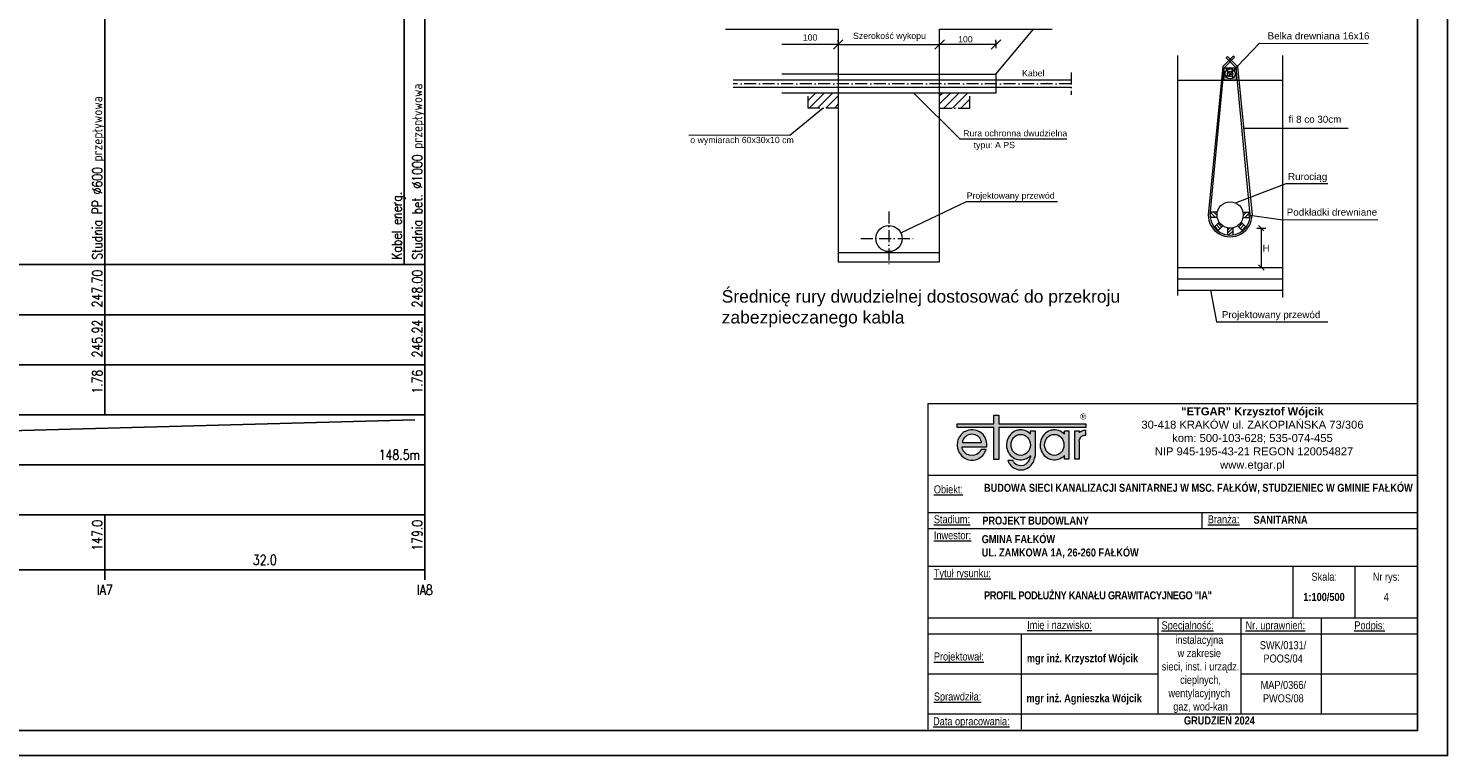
# Model space of a CAD drawing. Header units: metres. Extents: x -25 to 2175, y -3394 to -342.
# Tile 27 of 52: x 392 to 675, y -1963 to -1817. Entities that reach past the tile are written whole.
import ezdxf
from ezdxf.enums import TextEntityAlignment as Align

# ---------------------------------------------------------------- set-up
doc = ezdxf.new("R2010")
doc.units = ezdxf.units.M
doc.header["$LTSCALE"] = 0.2
doc.linetypes.add('ACAD_ISO10W100', pattern=[18, 12, -3, 0, -3])
doc.layers.get('0').update_dxf_attribs({"color": 8, "linetype": 'CONTINUOUS'})
doc.layers.add('_00_Formatka', color=7, linetype='CONTINUOUS', lineweight=20)
for name, color, linetype in [('linia pomocnicze', 255, 'CONTINUOUS'), ('Linie_tabeli', 7, 'CONTINUOUS'), ('oś', 7, 'CONTINUOUS'), ('Pompownia_P8_Liczby', 7, 'CONTINUOUS'), ('Pompownia_P8_Linie_opisowe', 7, 'CONTINUOUS'), ('Pompownia_P8_Linie_tabeli', 7, 'CONTINUOUS'), ('Pompownia_P8_Opis_PZ', 7, 'CONTINUOUS'), ('Pompownia_P8_Opis_uzbr_n', 7, 'CONTINUOUS'), ('warstwa_nr_0', 8, 'CONTINUOUS')]:
    doc.layers.add(name, color=color, linetype=linetype)
doc.styles.add('Arial', font='arial.ttf')
doc.styles.add('Arial Narrow', font='ARIALN.TTF', dxfattribs={"height": 3.5})
doc.styles.add('OPISOWY', font='txt.shx')
doc.styles.get("Standard").update_dxf_attribs({"font": 'simplex.shx'})
doc.styles.add('TABELA', font='romans.shx', dxfattribs={"height": 2})
pattern_1 = [(45, (411.8106, -1981.1081), (-0.841899, 0.841899), [])]

# ---------------------------------------------------------------- blocks, each defined once
blk = doc.blocks.new('_Oblique')
at = {"color": 0, "lineweight": -2}
blk.add_line((-0.5, -0.5), (0.5, 0.5), dxfattribs=at)
blk = doc.blocks.new('A$C24AC0CAE')
for color, points in [(3, [(25.67, 9.23), (8.35, 9.23), (8.35, 10.93), (7.36, 10.93), (7.36, 9.23), (0, 9.23), (0, 8.48), (7.36, 8.48), (7.36, 2.1), (8.35, 2.1), (8.35, 8.48), (25.67, 8.48)]), (256, [(25.37, 6.95), (25.67, 6.95), (25.67, 7.92), (25.25, 7.92), (25.03, 7.84), (24.89, 7.78), (24.78, 7.71), (24.68, 7.65), (24.6, 7.6), (24.52, 7.53), (24.45, 7.47), (24.39, 7.47), (24.39, 7.84), (23.5, 7.84), (23.5, 2.15), (24.39, 2.15), (24.39, 5.74), (24.47, 6.12), (24.61, 6.45), (24.73, 6.64), (24.82, 6.71), (24.92, 6.78), (25.06, 6.84), (25.24, 6.91)])]:
    blk.add_hatch(color=color).paths.add_polyline_path(points)
h = blk.add_hatch(color=256)
h.paths.add_polyline_path([(4.95, 2.74), (5.13, 2.92), (5.32, 3.17), (5.56, 3.54), (5.71, 3.84), (5.78, 4.06), (4.79, 4.06), (4.63, 3.8), (4.45, 3.55), (4.26, 3.37), (4.01, 3.17), (3.83, 3.06), (3.45, 2.93), (3.05, 2.88), (2.5, 2.93), (2.27, 3), (1.96, 3.12), (1.78, 3.24), (1.52, 3.48), (1.34, 3.68), (1.22, 3.87), (1.17, 3.99), (1.1, 4.18), (1.04, 4.43), (1.01, 4.65), (5.96, 4.65), (5.95, 5.18), (5.87, 5.64), (5.75, 6.08), (5.57, 6.46), (5.4, 6.75), (5.17, 7.07), (4.8, 7.43), (4.48, 7.64), (4.09, 7.83), (3.87, 7.9), (3.58, 7.97), (3.09, 8), (2.75, 8), (2.3, 7.95), (1.94, 7.84), (1.64, 7.71), (1.4, 7.59), (1.22, 7.46), (1.09, 7.34), (0.97, 7.21), (0.84, 7.09), (0.73, 6.97), (0.66, 6.89), (0.53, 6.72), (0.41, 6.54), (0.34, 6.41), (0.27, 6.25), (0.22, 6.15), (0.17, 5.98), (0.09, 5.7), (0.06, 5.51), (0.03, 5.2), (0.02, 4.85), (0.09, 4.36), (0.18, 3.99), (0.28, 3.73), (0.4, 3.52), (0.53, 3.3), (0.66, 3.14), (0.78, 2.99), (0.97, 2.79), (1.28, 2.53), (1.53, 2.36), (1.81, 2.23), (2.07, 2.12), (2.31, 2.05), (2.69, 1.99), (3, 1.99), (3.3, 1.99), (3.67, 2.05), (3.89, 2.11), (4.05, 2.18), (4.32, 2.3), (4.63, 2.49)])
h.paths.add_polyline_path([(1.06, 5.48), (1.1, 5.75), (1.16, 5.93), (1.28, 6.22), (1.41, 6.4), (1.53, 6.53), (1.65, 6.65), (1.78, 6.77), (1.96, 6.9), (2.3, 7.02), (2.58, 7.09), (2.92, 7.14), (3.24, 7.09), (3.57, 7.03), (3.74, 6.96), (3.93, 6.89), (4.13, 6.76), (4.25, 6.65), (4.38, 6.54), (4.51, 6.4), (4.63, 6.19), (4.75, 5.95), (4.81, 5.78), (4.87, 5.63), (4.88, 5.48)], flags=16)
h = blk.add_hatch(color=256)
edge = h.paths.add_edge_path()
edge.add_line((15.56, 7.84), (14.67, 7.84))
edge.add_line((14.67, 7.84), (14.67, 7.15))
edge.add_spline(control_points=[(14.67, 7.15), (14.6, 7.22), (14.52, 7.29), (14.08, 7.66), (13.64, 7.87), (13.02, 7.99), (12.85, 8), (12.69, 8), (12.4, 8), (12.12, 7.96), (11.41, 7.73), (11, 7.46), (10.35, 6.78), (10.11, 6.36), (9.84, 5.45), (9.81, 4.96), (9.97, 4.03), (10.15, 3.58), (10.7, 2.81), (11.07, 2.5), (11.91, 2.08), (12.39, 1.99), (13.33, 2.05), (13.79, 2.2), (14.36, 2.58), (14.52, 2.71), (14.67, 2.87)], knot_values=[5.520049, 5.520049, 5.520049, 5.520049, 5.626987, 5.626987, 6.112202, 6.112202, 6.283185, 6.283185, 6.283185, 6.572803, 6.572803, 7.058019, 7.058019, 7.543234, 7.543234, 8.028449, 8.028449, 8.513665, 8.513665, 8.99888, 8.99888, 9.484095, 9.484095, 9.969311, 9.969311, 10.188021, 10.188021, 10.188021, 10.188021], degree=3, periodic=0)
edge.add_line((14.68, 2.87), (14.63, 2.59))
edge.add_ellipse((12.73, 2.97), major_axis=(0, 2.09), ratio=0.923674, start_angle=136.5689, end_angle=259.5379, ccw=False)
edge.add_line((11.41, 1.46), (11.27, 1.63))
edge.add_line((11.27, 1.63), (11.2, 1.79))
edge.add_line((11.2, 1.79), (11.17, 1.87))
edge.add_line((11.17, 1.87), (10.15, 1.87))
edge.add_line((10.15, 1.87), (10.2, 1.67))
edge.add_spline(control_points=[(10.2, 1.67), (10.29, 1.49), (10.39, 1.32), (10.78, 0.78), (11.15, 0.47), (11.99, 0.06), (12.47, -0.03), (13.4, 0.04), (13.86, 0.2), (14.64, 0.73), (14.96, 1.09), (15.32, 1.77), (15.42, 2.05), (15.48, 2.35)], knot_values=[2.033718, 2.033718, 2.033718, 2.033718, 2.238106, 2.238106, 2.725025, 2.725025, 3.211944, 3.211944, 3.698864, 3.698864, 4.185783, 4.185783, 4.49503, 4.49503, 4.49503, 4.49503], degree=3, periodic=0)
edge.add_line((15.48, 2.35), (15.56, 2.85))
edge.add_line((15.56, 2.85), (15.56, 7.84))
edge = h.paths.add_edge_path(flags=16)
edge.add_ellipse((12.69, 5.01), major_axis=(0, 2.09), ratio=0.923674, start_angle=0, end_angle=360)
h = blk.add_hatch(color=256)
edge = h.paths.add_edge_path()
edge.add_line((22.3, 7.84), (21.41, 7.84))
edge.add_line((21.41, 7.84), (21.41, 7.13))
edge.add_spline(control_points=[(21.41, 7.13), (21.33, 7.21), (21.25, 7.29), (20.81, 7.66), (20.37, 7.87), (19.74, 7.99), (19.58, 8), (19.41, 8)], knot_values=[5.512455, 5.512455, 5.512455, 5.512455, 5.626987, 5.626987, 6.112202, 6.112202, 6.283185, 6.283185, 6.283185, 6.283185], degree=3, periodic=0)
edge.add_spline(control_points=[(19.41, 8), (19.13, 8), (18.85, 7.96), (18.13, 7.73), (17.72, 7.46), (17.08, 6.78), (16.84, 6.36), (16.57, 5.45), (16.54, 4.96), (16.69, 4.03), (16.87, 3.58), (17.42, 2.81), (17.79, 2.5), (18.64, 2.08), (19.11, 1.99), (20.05, 2.05), (20.51, 2.2), (21.09, 2.58), (21.26, 2.72), (21.41, 2.88)], knot_values=[6.283185, 6.283185, 6.283185, 6.283185, 6.572803, 6.572803, 7.058019, 7.058019, 7.543234, 7.543234, 8.028449, 8.028449, 8.513665, 8.513665, 8.99888, 8.99888, 9.484095, 9.484095, 9.969311, 9.969311, 10.195609, 10.195609, 10.195609, 10.195609], degree=3, periodic=0)
edge.add_line((21.41, 2.88), (21.41, 2.15))
edge.add_line((21.41, 2.15), (22.3, 2.15))
edge.add_line((22.3, 2.15), (22.3, 7.84))
edge = h.paths.add_edge_path(flags=16)
edge.add_ellipse((19.41, 5.01), major_axis=(0, 2.09), ratio=0.923674, start_angle=0, end_angle=360)
at = {"color": 3}
for points in [[(7.36, 8.48), (0, 8.48), (0, 9.23), (7.36, 9.23)], [(7.36, 9.23), (7.36, 10.93), (8.35, 10.93), (8.35, 9.23)], [(8.35, 9.23), (25.67, 9.23), (25.67, 8.48), (8.35, 8.48)], [(8.35, 8.48), (8.35, 2.1), (7.36, 2.1), (7.36, 8.48)]]:
    blk.add_lwpolyline(points, dxfattribs=at)
for points in [[(1.01, 4.65), (5.96, 4.65), (5.95, 5.18), (5.87, 5.64), (5.75, 6.08), (5.57, 6.46), (5.4, 6.75), (5.17, 7.07), (4.8, 7.43), (4.48, 7.64), (4.09, 7.83), (3.87, 7.9), (3.58, 7.97), (3.09, 8), (2.75, 8), (2.3, 7.95), (1.94, 7.84), (1.64, 7.71), (1.4, 7.59), (1.22, 7.46), (1.09, 7.34), (0.97, 7.21), (0.84, 7.09), (0.73, 6.97), (0.66, 6.89), (0.53, 6.72), (0.41, 6.54), (0.34, 6.41), (0.27, 6.25), (0.22, 6.15), (0.17, 5.98), (0.09, 5.7), (0.06, 5.51), (0.03, 5.2), (0.02, 4.85), (0.09, 4.36), (0.18, 3.99), (0.28, 3.73), (0.4, 3.52), (0.53, 3.3), (0.66, 3.14), (0.78, 2.99), (0.97, 2.79), (1.28, 2.53), (1.53, 2.36), (1.81, 2.23), (2.07, 2.12), (2.31, 2.05), (2.69, 1.99), (3, 1.99), (3.3, 1.99), (3.67, 2.05), (3.89, 2.11), (4.05, 2.18), (4.32, 2.3), (4.63, 2.49), (4.95, 2.74), (5.13, 2.92), (5.32, 3.17), (5.56, 3.54), (5.71, 3.84), (5.78, 4.06), (4.79, 4.06), (4.63, 3.8), (4.45, 3.55), (4.26, 3.37), (4.01, 3.17), (3.83, 3.06), (3.45, 2.93), (3.05, 2.88), (2.5, 2.93), (2.27, 3), (1.96, 3.12), (1.78, 3.24), (1.52, 3.48), (1.34, 3.68), (1.22, 3.87), (1.17, 3.99), (1.1, 4.18), (1.04, 4.43)], [(1.06, 5.48), (4.88, 5.48), (4.87, 5.63), (4.81, 5.78), (4.75, 5.95), (4.63, 6.19), (4.51, 6.4), (4.38, 6.54), (4.25, 6.65), (4.13, 6.76), (3.93, 6.89), (3.74, 6.96), (3.57, 7.03), (3.24, 7.09), (2.92, 7.14), (2.58, 7.09), (2.3, 7.02), (1.96, 6.9), (1.78, 6.77), (1.65, 6.65), (1.53, 6.53), (1.41, 6.4), (1.28, 6.22), (1.16, 5.93), (1.1, 5.75)]]:
    blk.add_lwpolyline(points, close=True)
for points in [[(14.67, 7.15), (14.67, 7.84), (15.56, 7.84), (15.56, 2.85)], [(21.41, 7.13), (21.41, 7.84), (22.3, 7.84), (22.3, 2.15), (21.41, 2.15), (21.41, 2.88)], [(24.39, 5.74), (24.39, 2.15), (23.5, 2.15), (23.5, 7.84), (24.39, 7.84), (24.39, 7.47)], [(24.39, 5.74), (24.47, 6.12), (24.61, 6.45), (24.73, 6.64), (24.82, 6.71), (24.92, 6.78), (25.06, 6.84), (25.24, 6.91), (25.37, 6.95), (25.67, 6.95), (25.67, 7.92), (25.25, 7.92), (25.03, 7.84), (24.89, 7.78), (24.78, 7.71), (24.68, 7.65), (24.6, 7.6), (24.52, 7.53), (24.45, 7.47), (24.39, 7.47)], [(14.67, 2.85), (14.63, 2.59)], [(14.67, 2.85), (14.67, 2.87)], [(15.56, 2.85), (15.48, 2.35)], [(11.41, 1.46), (11.27, 1.63), (11.2, 1.79), (11.17, 1.87), (10.15, 1.87), (10.2, 1.67)]]:
    blk.add_lwpolyline(points)
for centre in [(12.69, 5.01), (19.41, 5.01)]:
    blk.add_ellipse(centre, major_axis=(0, 2.09), ratio=0.923674)
blk.add_ellipse((12.73, 2.97), major_axis=(0, 2.09), ratio=0.923674, start_param=2.383576, end_param=4.529791)
for points, knots in [([(14.67, 7.15), (14.6, 7.22), (14.52, 7.29), (14.08, 7.66), (13.64, 7.87), (13.02, 7.99), (12.85, 8), (12.69, 8), (12.4, 8), (12.12, 7.96), (11.41, 7.73), (11, 7.46), (10.35, 6.78), (10.11, 6.36), (9.84, 5.45), (9.81, 4.96), (9.97, 4.03), (10.15, 3.58), (10.7, 2.81), (11.07, 2.5), (11.91, 2.08), (12.39, 1.99), (13.33, 2.05), (13.79, 2.2), (14.36, 2.58), (14.52, 2.71), (14.67, 2.87)], [5.520049, 5.520049, 5.520049, 5.520049, 5.626987, 5.626987, 6.112202, 6.112202, 6.283185, 6.283185, 6.283185, 6.572803, 6.572803, 7.058019, 7.058019, 7.543234, 7.543234, 8.028449, 8.028449, 8.513665, 8.513665, 8.99888, 8.99888, 9.484095, 9.484095, 9.969311, 9.969311, 10.188021, 10.188021, 10.188021, 10.188021]), ([(21.41, 7.13), (21.33, 7.21), (21.25, 7.29), (20.81, 7.66), (20.37, 7.87), (19.74, 7.99), (19.58, 8), (19.41, 8), (19.13, 8), (18.85, 7.96), (18.13, 7.73), (17.72, 7.46), (17.08, 6.78), (16.84, 6.36), (16.57, 5.45), (16.54, 4.96), (16.69, 4.03), (16.87, 3.58), (17.42, 2.81), (17.79, 2.5), (18.64, 2.08), (19.11, 1.99), (20.05, 2.05), (20.51, 2.2), (21.09, 2.58), (21.26, 2.72), (21.41, 2.88)], [5.512455, 5.512455, 5.512455, 5.512455, 5.626987, 5.626987, 6.112202, 6.112202, 6.283185, 6.283185, 6.283185, 6.572803, 6.572803, 7.058019, 7.058019, 7.543234, 7.543234, 8.028449, 8.028449, 8.513665, 8.513665, 8.99888, 8.99888, 9.484095, 9.484095, 9.969311, 9.969311, 10.195609, 10.195609, 10.195609, 10.195609]), ([(10.2, 1.67), (10.29, 1.49), (10.39, 1.32), (10.78, 0.78), (11.15, 0.47), (11.99, 0.06), (12.47, -0.03), (13.4, 0.04), (13.86, 0.2), (14.64, 0.73), (14.96, 1.09), (15.36, 1.85), (15.48, 2.23), (15.53, 2.63)], [2.033718, 2.033718, 2.033718, 2.033718, 2.238106, 2.238106, 2.725025, 2.725025, 3.211944, 3.211944, 3.698864, 3.698864, 4.185783, 4.185783, 4.593309, 4.593309, 4.593309, 4.593309])]:
    blk.add_open_spline(points, degree=3, knots=knots)

msp = doc.modelspace()

# ---------------------------------------------------------------- hatches: boundary and pattern name
at = {"layer": 'oś', "linetype": 'ACAD_ISO10W100', "lineweight": 18}
h = msp.add_hatch(dxfattribs=at)
h.set_pattern_fill('ANSI31', color=256, scale=0.375, style=0)
h.set_pattern_definition(pattern_1)
h.paths.add_polyline_path([(553.6, -1833.36), (553.6, -1830.36), (547.6, -1830.36), (547.6, -1833.36)])
h = msp.add_hatch(dxfattribs=at)
h.set_pattern_fill('ANSI31', color=256, scale=0.375, style=0)
h.set_pattern_definition(pattern_1)
h.paths.add_polyline_path([(579.85, -1830.36), (573.85, -1830.36), (573.85, -1833.36), (579.85, -1833.36)])

# ---------------------------------------------------------------- linework, layer by layer
at = {"lineweight": 18}
for p, q in [((573.85, -1817.61), (596.35, -1817.61)), ((585.1, -1826.61), (592.6, -1817.61)), ((553.6, -1820.67), (542.35, -1820.67)), ((553.6, -1820.2), (553.6, -1819.73)), ((553.6, -1820.67), (573.85, -1820.67)), ((573.85, -1820.2), (573.85, -1819.73)), ((573.85, -1820.2), (573.85, -1819.73)), ((585.1, -1820.67), (573.85, -1820.67)), ((585.1, -1820.2), (585.1, -1819.73)), ((585.1, -1819.98), (585.1, -1821.36)), ((621.36, -1822.83), (621.36, -1870.85)), ((642.36, -1871.22), (642.36, -1822.83)), ((532.6, -1827.74), (600.1, -1827.74)), ((553.6, -1826.61), (542.35, -1826.61)), ((553.6, -1826.61), (573.85, -1826.61)), ((573.85, -1826.61), (585.1, -1826.61)), ((585.1, -1826.61), (585.1, -1830.36)), ((621.36, -1827.77), (642.36, -1827.77)), ((600.1, -1829.24), (532.6, -1829.24)), ((585.1, -1830.36), (542.35, -1830.36)), ((627.87, -1854.93), (628.18, -1855.24)), ((629.32, -1854.2), (627.89, -1854.19)), ((627.89, -1854.19), (628.95, -1855.25)), ((629.32, -1855.25), (627.89, -1855.24)), ((628.6, -1854.2), (629.24, -1854.83)), ((629.69, -1856.15), (628.69, -1857.16)), ((629.44, -1856.4), (630.18, -1857.14)), ((634.29, -1856.4), (633.55, -1857.14)), ((634.04, -1856.15), (635.04, -1857.16)), ((634.41, -1854.2), (635.84, -1854.19)), ((634.41, -1855.25), (635.84, -1855.24)), ((635.12, -1854.2), (634.49, -1854.83)), ((635.84, -1854.19), (634.78, -1855.25)), ((635.86, -1854.93), (635.55, -1855.24)), ((628.78, -1857.06), (629.52, -1857.8)), ((629.12, -1856.73), (629.86, -1857.47)), ((630.43, -1856.89), (629.42, -1857.91)), ((632.39, -1857.29), (631.33, -1858.35)), ((631.34, -1857.26), (631.34, -1858.69)), ((631.34, -1857.26), (631.34, -1858.69)), ((631.74, -1857.34), (631.34, -1857.74)), ((632.39, -1857.94), (631.6, -1858.73)), ((632.39, -1857.26), (632.39, -1858.69)), ((632.39, -1857.26), (632.39, -1858.69)), ((633.3, -1856.89), (634.31, -1857.91)), ((634.61, -1856.73), (633.87, -1857.47)), ((634.95, -1857.06), (634.21, -1857.8)), ((637.16, -1857.34), (639, -1857.34)), ((637.53, -1856.81), (638.62, -1857.89)), ((638.08, -1857.34), (638.08, -1865.22)), ((553.6, -1862.24), (573.85, -1862.24)), ((637.55, -1864.68), (638.63, -1865.77)), ((621.36, -1865.22), (642.36, -1865.22)), ((621.36, -1867.49), (642.36, -1867.49)), ((621.36, -1869.77), (642.36, -1869.77))]:
    msp.add_line(p, q, dxfattribs=at)
at = {"linetype": 'ACAD_ISO10W100', "lineweight": 18}
for p, q in [((547.6, -1833.36), (547.6, -1830.36)), ((579.85, -1833.36), (579.85, -1830.36)), ((553.6, -1833.36), (547.6, -1833.36)), ((573.85, -1833.36), (579.85, -1833.36))]:
    msp.add_line(p, q, dxfattribs=at)
at = {"lineweight": 18}
for points in [[(531.1, -1817.61), (553.6, -1817.61), (553.6, -1864.11), (573.85, -1864.11), (573.85, -1817.61)], [(631.86, -1826.54), (637.7, -1820.42), (659.42, -1820.43)], [(627.84, -1854.72), (630.64, -1825.32), (632.73, -1823.22), (632.48, -1822.98), (630.39, -1825.07), (627.49, -1854.72)], [(635.89, -1854.72), (633.09, -1825.32), (631.07, -1823.3), (631.32, -1823.05), (633.34, -1825.07), (636.24, -1854.72)], [(633.09, -1827.77), (630.64, -1827.77), (630.64, -1825.32), (633.09, -1825.32), (633.09, -1827.77)], [(568.72, -1830.36), (577.89, -1839.53), (599.25, -1839.5)], [(550.6, -1833.36), (550.6, -1833.36), (543.94, -1838.82), (523.74, -1838.79)], [(634.54, -1837.38), (655.4, -1837.38)], [(632.93, -1852.32), (643.03, -1848.44), (651.37, -1848.44)], [(566.1, -1858.31), (579.21, -1852.04), (597.41, -1852.06)], [(635.31, -1854.72), (641.93, -1855.66), (661.34, -1855.71)], [(627.96, -1869.77), (629.14, -1876.07), (651.35, -1876.07)]]:
    msp.add_lwpolyline(points, dxfattribs=at)
for centre, radius in [((631.86, -1826.54), 0.997), ((631.86, -1826.54), 0.541), ((631.86, -1826.54), 0.207), ((631.86, -1854.72), 2.62), ((563.73, -1859.44), 2.62)]:
    msp.add_circle(centre, radius, dxfattribs=at)
for major_axis in [(-4.38, 0), (-4.02, 0)]:
    msp.add_ellipse((631.86, -1854.72), major_axis=major_axis, ratio=1, start_param=0, end_param=3.141593, dxfattribs=at)
for points in [[(631.73, -1826.69), (631.66, -1826.92), (631.37, -1827.02), (631.08, -1827.02), (630.97, -1827.4)], [(631.7, -1826.41), (631.48, -1826.34), (631.37, -1826.05), (631.37, -1825.76), (631, -1825.65)], [(632.77, -1825.68), (632.7, -1825.91), (632.4, -1826.01), (632.11, -1826.01), (632, -1826.39)], [(632.74, -1827.42), (632.51, -1827.35), (632.4, -1827.06), (632.4, -1826.77), (632.03, -1826.66)]]:
    msp.add_spline(points, degree=3, dxfattribs=at)
at = {"layer": '_00_Formatka', "color": 0}
for p, q in [((669.29, -1892.49), (571.52, -1892.49)), ((571.52, -1892.49), (571.52, -1957.49)), ((571.52, -1906.7), (669.29, -1906.7)), ((571.52, -1906.7), (571.52, -1914.21)), ((571.52, -1914.21), (571.52, -1920.58)), ((571.52, -1914.21), (669.29, -1914.21)), ((626.22, -1914.28), (626.22, -1917.39)), ((571.52, -1917.39), (571.52, -1924.9)), ((571.52, -1917.39), (669.29, -1917.39)), ((571.52, -1924.9), (669.29, -1924.9)), ((644.43, -1935.26), (644.43, -1924.9)), ((656.79, -1924.9), (656.79, -1935.26)), ((571.52, -1935.26), (669.29, -1935.26)), ((617.41, -1935.26), (617.41, -1938.44)), ((626.22, -1935.26), (648.52, -1935.26)), ((630.93, -1935.26), (669.29, -1935.26)), ((633.99, -1935.26), (633.99, -1938.44)), ((650.04, -1935.26), (650.04, -1954.44)), ((571.52, -1938.44), (633.99, -1938.44)), ((571.52, -1938.44), (669.29, -1938.44)), ((590.16, -1938.44), (590.16, -1957.49)), ((617.41, -1938.44), (617.41, -1954.44)), ((633.99, -1938.44), (669.29, -1938.44)), ((633.99, -1938.44), (633.99, -1954.44)), ((571.52, -1946.44), (617.41, -1946.44)), ((571.52, -1954.44), (669.29, -1954.44))]:
    msp.add_line(p, q, dxfattribs=at)
at = {"layer": '_00_Formatka', "color": 0, "ltscale": 3000}
for points in [[(633.99, -1946.44), (669.29, -1946.44)], [(633.99, -1948.94), (633.99, -1948.94)], [(617.41, -1952.66), (617.41, -1952.66)], [(650.04, -1954.44), (650.04, -1954.44)]]:
    msp.add_lwpolyline(points, dxfattribs=at)
at = {"layer": 'linia pomocnicze', "lineweight": 18}
msp.add_point((595.23, -1828.44), dxfattribs=at)
at = {"layer": 'Linie_tabeli'}
msp.add_lwpolyline([(0.29, -1957.78), (669.29, -1957.78), (669.29, -1671.78), (0.29, -1671.78)], close=True, dxfattribs=at)
at = {"layer": 'oś', "linetype": 'ACAD_ISO10W100', "lineweight": 18}
for p, q in [((600.1, -1826.24), (600.1, -1830.74)), ((600.1, -1828.49), (532.6, -1828.49))]:
    msp.add_line(p, q, dxfattribs=at)
for points in [[(563.73, -1854.06), (563.73, -1865.13)], [(558.08, -1859.44), (569.04, -1859.44)]]:
    msp.add_lwpolyline(points, dxfattribs=at)
at = {"layer": 'Pompownia_P8_Linie_opisowe'}
msp.add_line((466.92, -1742.85), (466.92, -1864.66), dxfattribs=at)
at = {"layer": 'Pompownia_P8_Linie_tabeli'}
for p, q in [((113.4, -1864.66), (471.04, -1864.66)), ((407.13, -1864.66), (407.13, -1894.66)), ((471.04, -1864.66), (471.04, -1894.66)), ((471.04, -1864.66), (471.04, -1925.66)), ((113.4, -1874.66), (471.04, -1874.66)), ((113.4, -1884.66), (471.04, -1884.66)), ((113.4, -1894.66), (471.04, -1894.66)), ((176.18, -1903.66), (469.04, -1895.66)), ((471.04, -1894.66), (471.04, -1904.66)), ((113.4, -1904.66), (471.04, -1904.66)), ((471.04, -1904.66), (471.04, -1914.66)), ((113.4, -1914.66), (471.04, -1914.66)), ((407.13, -1914.66), (407.13, -1927.66)), ((471.04, -1914.66), (471.04, -1927.66)), ((113.4, -1925.66), (471.04, -1925.66))]:
    msp.add_line(p, q, dxfattribs=at)
for points in [[(471.04, -1864.66), (471.04, -1753.31)], [(407.13, -1864.66), (407.13, -1756.48)]]:
    msp.add_lwpolyline(points, dxfattribs=at)
at = {"layer": 'warstwa_nr_0'}
msp.add_lwpolyline([(-24.71, -1962.78), (675.29, -1962.78), (675.29, -1665.78), (-24.71, -1665.78)], close=True, dxfattribs=at)

# ---------------------------------------------------------------- block references
at = {"lineweight": 18, "xscale": 1.875, "yscale": 1.875, "zscale": 1.875, "rotation": 180}
msp.add_blockref('_Oblique', (553.6, -1820.67), dxfattribs=at)
at = {"lineweight": 18, "xscale": 1.875, "yscale": 1.875, "zscale": 1.875}
for p in [(573.85, -1820.67), (585.1, -1820.67)]:
    msp.add_blockref('_Oblique', p, dxfattribs=at)
at = {"layer": '_00_Formatka', "color": 0}
msp.add_blockref('A$C24AC0CAE', (577.34, -1905.69), dxfattribs=at)

# ---------------------------------------------------------------- texts
at = {"lineweight": 18, "char_height": 1.25, "attachment_point": 5, "style": 'Arial'}
for insert in [(547.98, -1819.26), (578.99, -1819.62)]:
    msp.add_mtext('{\\fArial|b0|i0|c238|p34;100}', dxfattribs=dict(at, insert=insert))
at = {"lineweight": 18, "attachment_point": 1, "style": 'Arial'}
for s, insert, char_height, width in [('Szerokość wykopu', (556.55, -1818.3), 1.25, 19.0544), ('Belka drewniana 16x16', (639.35, -1818.24), 1.4, 27.044), ('{\\fArial|b0|i0|c238|p34;Kabel}', (590.31, -1825.78), 1.25, 8.535), ('fi 8 co 30cm', (643.52, -1834.91), 1.4, 28.6401), ('{\\fArial|b0|i0|c238|p34;o wymiarach 60x30x10 cm}', (524.05, -1839.12), 1.25, 30.6312), ('{\\fArial|b0|i0|c238|p34;Rura ochronna dwudzielna}', (578.55, -1837.77), 1.25, 24.8599), ('{\\fArial|b0|i0|c238|p34;typu: A PS}', (580.64, -1840.12), 1.25, 17.0064), ('Rurociąg', (643.42, -1846.35), 1.4, 17.2064), ('{\\fArial|b0|i0|c238|p34;Projektowany przew\\fArial|b0|i0|c0|p34;ó\\fArial|b0|i0|c238|p34;d}', (579.24, -1850.23), 1.25, 20.8322), ('Podkładki drewniane', (643.17, -1853.46), 1.4, 25.8115), ('{\\fArial|b0|i0|c238|p34;H}', (638.32, -1860.65), 1.4, 1.6099), ('{\\fArial|b0|i0|c238|p34;Średnicę rury dwudzielnej dostosować do przekroju zabezpieczanego kabla}', (530.32, -1869.75), 2.5, 80.2955), ('Projektowany przewód', (630.2, -1873.95), 1.4, 42.9655)]:
    msp.add_mtext(s, dxfattribs=dict(at, insert=insert, char_height=char_height, width=width))
at = {"layer": '_00_Formatka', "color": 0, "lineweight": 18, "insert": (636.32, -1893.17), "char_height": 1.6, "width": 66.3768, "attachment_point": 2, "style": 'OPISOWY'}
msp.add_mtext('{\\fArial|b1|i0|c238|p34;"ETGAR" Krzysztof Wójcik\\P\\fArial|b0|i0|c238|p34;30-418 KRAKÓW ul. ZAKOPIAŃSKA 73/306 \\Pkom: 500-103-628; 535-074-455 \\P NIP 945-195-43-21 REGON 120054827\\Pwww.etgar.pl}', dxfattribs=at)
at = {"layer": '_00_Formatka', "color": 0, "insert": (601.91, -1894.42), "char_height": 1.2, "width": 13.1944, "attachment_point": 1}
msp.add_mtext('{\\fArial|b0|i0|c238|p0;®}', dxfattribs=at)
at = {"layer": '_00_Formatka', "color": 0, "char_height": 1.6, "style": 'Arial Narrow'}
for s, insert, width, attachment_point in [('{\\L\\C7;Obiekt:}', (572.69, -1908.77), 10.032, 1), ('{\\L\\C7;Stadium:}', (572.69, -1914.75), 10.032, 1), ('{\\fArial Narrow|b1|i0|c238|p34;\\C7;PROJEKT BUDOWLANY}', (582.37, -1915.82), 43.3002, 4), ('{\\L\\C7;Branża:}', (627.39, -1914.75), 10.032, 1), ('{\\fArial Narrow|b1|i0|c238|p34;\\C7;SANITARNA}', (636.54, -1915.64), 31.5233, 4), ('{\\L\\C7;Inwestor:}', (572.69, -1917.94), 10.032, 1), ('{\\fArial Narrow|b1|i0|c238|p34;GMINA FAŁKÓW\\PUL. ZAMKOWA 1A, 26-260 FAŁKÓW}', (582.25, -1921.03), 107.3096, 4), ('{\\fArial Narrow|b0|i0|c238|p34;\\W7.19850; }{\\C7;Skala:}', (644.43, -1926.23), 12.3584, 1), ('{\\T0.95;\\fArial Narrow|b1|i0|c238|p0;PROFIL PODŁUŻNY KANAŁU GRAWITACYJNEGO "IA"}', (582.71, -1930.76), 62.3387, 4), ('{\\fArial Narrow|b1|i0|c238|p34;1:100/500}', (650.61, -1931.09), 14.2466, 5), ('{\\fArial Narrow|b0|i0|c238|p0;4}', (663.04, -1931.09), 12.5029, 5), ('{\\fArial Narrow|b0|i0|c238|p34;instalacyjna \\Pw zakresie\\P sieci, inst. i urządz.\\P cieplnych, \\Pwentylacyjnych\\P gaz, wod-kan}', (625.7, -1946.54), 16.0098, 5), ('{\\fArial Narrow|b1|i0|c238|p34;GRUDZIEŃ 2024}', (629.72, -1955.77), 79.1336, 5)]:
    msp.add_mtext(s, dxfattribs=dict(at, insert=insert, width=width, attachment_point=attachment_point))
at = {"layer": '_00_Formatka', "ltscale": 0.35, "insert": (582.71, -1908.46), "char_height": 1.6, "width": 81, "attachment_point": 1, "style": 'TABELA'}
msp.add_mtext('\\A1;{\\fArial Narrow|b1|i0|c238|p34;BUDOWA SIECI KANALIZACJI SANITARNEJ W MSC. FAŁKÓW, STUDZIENIEC W GMINIE FAŁKÓW}', dxfattribs=at)
at = {"layer": '_00_Formatka', "color": 0, "char_height": 1.6, "style": 'Arial Narrow'}
for s, insert, attachment_point in [('{\\L\\C7;Tytuł rysunku:}', (572.69, -1925.52), 1), ('{\\L\\C7;Imię i nazwisko:}', (591.32, -1935.87), 1), ('{\\L\\C7;Specjalność:}', (618.17, -1935.94), 1), ('{\\L\\C7;Nr. uprawnień:}', (634.93, -1935.94), 1), ('{\\L\\C7;Podpis:}', (656.66, -1935.95), 1), ('SWK/0131/\\PPOOS/04', (642.43, -1942.05), 5), ('{\\LProjektował:}', (572.69, -1942.16), 1), ('{\\fArial Narrow|b1|i0|c238|p34;mgr inż. Krzysztof Wójcik}', (591.27, -1942.51), 1), ('{\\LSprawdziła:}', (572.69, -1950.16), 1), ('MAP/0366/\\PPWOS/08', (642.48, -1950), 5), ('{\\fArial Narrow|b1|i0|c238|p34;mgr inż. Agnieszka Wójcik}', (591.19, -1950.5), 1), ('{\\LData opracowania:}', (572.54, -1955.12), 1)]:
    msp.add_mtext(s, dxfattribs=dict(at, insert=insert, attachment_point=attachment_point))
at = {"layer": '_00_Formatka', "color": 0, "insert": (656.79, -1926.23), "char_height": 1.6, "width": 12.5029, "attachment_point": 1, "line_spacing_factor": 2, "style": 'Arial Narrow'}
msp.add_mtext('{\\fArial Narrow|b0|i0|c238|p34;\\W6.99232; }{\\C7;Nr rys:}', dxfattribs=at)
at = {"layer": 'Pompownia_P8_Liczby', "width": 0.8}
for s, p in [('247.70', (406.63, -1865.66)), ('248.00', (470.54, -1865.66)), ('245.92', (406.63, -1875.66)), ('246.24', (470.54, -1875.66)), ('1.78', (406.63, -1885.66)), ('1.76', (470.54, -1885.66)), ('147.0', (406.63, -1915.66)), ('179.0', (470.54, -1915.66))]:
    msp.add_text(s, height=2, rotation=90, dxfattribs=at).set_placement(p, align=Align.RIGHT)
msp.add_text('148.5m', height=2, dxfattribs=at).set_placement((470.04, -1903.66), align=Align.RIGHT)
for s, p in [('32.0', (439.08, -1924.66)), ('IA7', (407.13, -1930.66)), ('IA8', (471.04, -1930.66))]:
    msp.add_text(s, height=2, dxfattribs=at).set_placement(p, align=Align.CENTER)
at = {"layer": 'Pompownia_P8_Opis_PZ', "width": 0.8}
for s, p in [('Studnia bet. %%c1000 przepływowa', (470.54, -1863.66)), ('Studnia PP %%c600 przepływowa', (406.63, -1863.66))]:
    msp.add_text(s, height=2, rotation=90, dxfattribs=at).set_placement(p)
at = {"layer": 'Pompownia_P8_Opis_uzbr_n', "width": 0.8}
msp.add_text('Kabel energ.', height=2, rotation=90, dxfattribs=at).set_placement((466.42, -1863.66))

doc.saveas('drawing.dxf')
